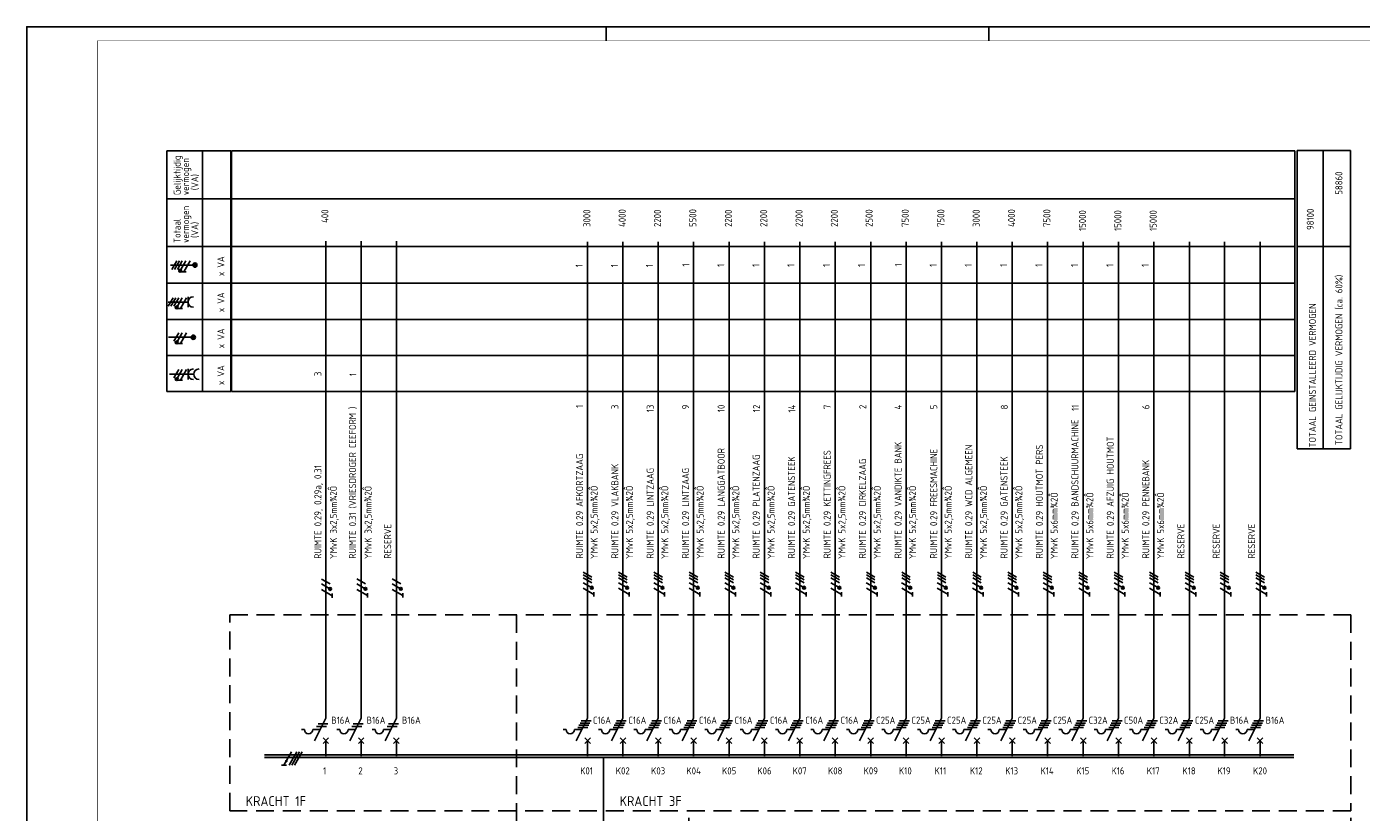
# Model space of a CAD drawing. Header units: millimetres. Extents: x 0 to 841, y 0 to 594.
# Tile 2 of 4: x 0 to 472, y 316 to 594. Entities that reach past the tile are written whole.
import ezdxf
from ezdxf.enums import TextEntityAlignment as Align

# ---------------------------------------------------------------- set-up
doc = ezdxf.new("R2010")
doc.units = ezdxf.units.MM
doc.linetypes.add('HIDDEN', pattern=[9.525, 6.35, -3.175])
doc.layers.get('0').update_dxf_attribs({"linetype": 'CONTINUOUS'})
for name, color, linetype in [('1', 7, 'CONTINUOUS'), ('40', 1, 'CONTINUOUS'), ('70', 1, 'CONTINUOUS'), ('71', 2, 'CONTINUOUS'), ('73', 4, 'CONTINUOUS'), ('EL$2B---_KADER', 4, 'CONTINUOUS'), ('LIJN018', 210, 'CONTINUOUS'), ('LIJN025', 10, 'CONTINUOUS'), ('LIJN035', 50, 'CONTINUOUS'), ('LIJN050', 90, 'CONTINUOUS'), ('TEKST25', 10, 'CONTINUOUS'), ('TEKST35', 50, 'CONTINUOUS'), ('TEKST50', 90, 'CONTINUOUS')]:
    doc.layers.add(name, color=color, linetype=linetype)
doc.styles.add('5_0', font='iso.shx')
doc.styles.add('ISO', font='ISO.SHX')
doc.styles.add('NEN', font='iso.shx')
doc.styles.add('ROMAND', font='romand')

# ---------------------------------------------------------------- blocks, each defined once
blk = doc.blocks.new('A1')
at = {"layer": 'LIJN025'}
for p, q in [((205, 589), (205, 594)), ((340.5, 589), (340.5, 594))]:
    blk.add_line(p, q, dxfattribs=at)
blk.add_lwpolyline([(0, 0), (0, 594), (841, 594), (841, 0)], close=True, dxfattribs=at)
at = {"layer": 'LIJN050', "const_width": 0.2}
blk.add_lwpolyline([(836, 5), (836, 589), (25, 589), (25, 5)], close=True, dxfattribs=at)
at = {"layer": 'TEKST25', "style": 'ROMAND', "width": 2.899115}
blk.add_attdef('STATUS', text='', height=2.5, dxfattribs=at).set_placement((795, 71.5), (834, 71.5), align=Align.FIT)
at = {"layer": 'TEKST25', "style": 'ISO'}
for tag, p in [('E', (796.25, 66)), ('NAAM-E', (807.75, 66)), ('DATUM-E', (826, 66)), ('D', (796.25, 61)), ('NAAM-D', (807.75, 61)), ('DATUM-D', (826, 61)), ('C', (796.25, 56)), ('NAAM-C', (807.75, 56)), ('DATUM-C', (826, 56)), ('B', (796.25, 51)), ('NAAM-B', (807.75, 51)), ('DATUM-B', (826, 51)), ('A', (796.25, 46)), ('NAAM-A', (807.75, 46)), ('DATUM-A', (826, 46))]:
    blk.add_attdef(tag, text='', height=2.5, dxfattribs=at).set_placement(p, align=Align.CENTER)
for tag, p in [('DATUM', (673.75, 36.25)), ('SCHAAL', (709, 36.25)), ('GETEKEND', (739.25, 36.25)), ('GECONTOL.', (774, 36.25)), ('FORMAAT', (804.25, 28.25))]:
    blk.add_attdef(tag, p, '', height=2.5, dxfattribs=at)
at = {"layer": 'TEKST35', "style": 'ISO'}
for tag, p in [('PROJECT', (675.5, 72.5)), ('PLAATS', (675.5, 63.5)), ('INSTALLATIE-REGEL1', (675.5, 52.5)), ('INSTALLATIE-REGEL2', (675.5, 43.5))]:
    blk.add_attdef(tag, p, '', height=4, dxfattribs=at)
blk.add_attdef('PROJ.NR.', text='', height=4, dxfattribs=at).set_placement((822, 23), align=Align.CENTER)
at = {"layer": 'TEKST50', "style": 'ISO'}
blk.add_attdef('FILE-NAAM', text='', height=5, dxfattribs=at).set_placement((814.5, 7.5), align=Align.CENTER)
blk = doc.blocks.new('TTOTVERM')
at = {"layer": '40', "style": 'NEN'}
for s, p in [('TOTAAL GELIJKTIJDIG VERMOGEN (ca. 60%)', (15.91, -76.18)), ('TOTAAL GEINSTALLEERD VERMOGEN', (6.52, -81.68))]:
    blk.add_text(s, height=2.5, rotation=90, dxfattribs=at).set_placement(p, align=Align.CENTER)

msp = doc.modelspace()

# ---------------------------------------------------------------- linework, layer by layer
at = {"color": 10}
for p, q in [((93.75, 337.19), (91.04, 332.51)), ((95.62, 337.19), (92.92, 332.51)), ((96.56, 337.19), (93.86, 332.51)), ((96.56, 337.19), (93.86, 332.51)), ((97.5, 337.19), (94.79, 332.51)), ((91.98, 332.51), (90.11, 332.51))]:
    msp.add_line(p, q, dxfattribs=at)
msp.add_line((96.56, 337.19), (93.86, 332.51))
at = {"color": 10, "const_width": 0.469}
msp.add_lwpolyline([(92.06, 333.79, 1), (91.65, 334.03, 1)], format="xyb", close=True, dxfattribs=at)
at = {"layer": '1', "color": 1}
for p, q in [((53.07, 511.02), (51.32, 507.98)), ((54.07, 511.02), (52.32, 507.98)), ((55.07, 511.02), (53.32, 507.98)), ((56.32, 511.02), (54.6, 508.03)), ((57.82, 511.02), (55.64, 507.23)), ((51.8, 498.02), (50.05, 494.98)), ((52.8, 498.02), (51.05, 494.98)), ((53.8, 498.02), (52.05, 494.98)), ((55.05, 498.02), (53.33, 495.03)), ((56.55, 498.02), (54.37, 494.23)), ((53.8, 485.62), (52.05, 482.58)), ((55.05, 485.62), (53.33, 482.63)), ((56.55, 485.62), (54.37, 481.83)), ((53.8, 472.62), (52.05, 469.58)), ((55.05, 472.62), (53.33, 469.63)), ((56.55, 472.62), (54.37, 468.83)), ((107.37, 396.63), (104.33, 398.38)), ((119.87, 396.67), (116.83, 398.42)), ((132.37, 396.67), (129.33, 398.42)), ((199.88, 395.35), (196.9, 397.08)), ((199.96, 399.07), (196.93, 400.82)), ((199.96, 398.07), (196.93, 399.82)), ((199.96, 397.07), (196.93, 398.82)), ((212.38, 395.35), (209.4, 397.08)), ((212.46, 399.07), (209.43, 400.82)), ((212.46, 398.07), (209.43, 399.82)), ((212.46, 397.07), (209.43, 398.82)), ((224.88, 395.35), (221.9, 397.08)), ((224.96, 399.07), (221.93, 400.82)), ((224.96, 398.07), (221.93, 399.82)), ((224.96, 397.07), (221.93, 398.82)), ((237.38, 395.35), (234.4, 397.08)), ((237.46, 399.07), (234.43, 400.82)), ((237.46, 398.07), (234.43, 399.82)), ((237.46, 397.07), (234.43, 398.82)), ((249.98, 395.35), (247, 397.08)), ((250.06, 399.07), (247.03, 400.82)), ((250.06, 398.07), (247.03, 399.82)), ((250.06, 397.07), (247.03, 398.82)), ((262.48, 395.35), (259.5, 397.08)), ((262.56, 399.07), (259.53, 400.82)), ((262.56, 398.07), (259.53, 399.82)), ((262.56, 397.07), (259.53, 398.82)), ((274.98, 395.35), (272, 397.08)), ((275.06, 399.07), (272.03, 400.82)), ((275.06, 398.07), (272.03, 399.82)), ((275.06, 397.07), (272.03, 398.82)), ((287.48, 395.35), (284.5, 397.08)), ((287.56, 399.07), (284.53, 400.82)), ((287.56, 398.07), (284.53, 399.82)), ((287.56, 397.07), (284.53, 398.82)), ((300.08, 395.35), (297.1, 397.08)), ((300.16, 399.07), (297.13, 400.82)), ((300.16, 398.07), (297.13, 399.82)), ((300.16, 397.07), (297.13, 398.82)), ((312.58, 395.35), (309.6, 397.08)), ((312.66, 399.07), (309.63, 400.82)), ((312.66, 398.07), (309.63, 399.82)), ((312.66, 397.07), (309.63, 398.82)), ((325.18, 395.35), (322.2, 397.08)), ((325.26, 399.07), (322.23, 400.82)), ((325.26, 398.07), (322.23, 399.82)), ((325.26, 397.07), (322.23, 398.82)), ((337.68, 395.35), (334.7, 397.08)), ((337.76, 399.07), (334.73, 400.82)), ((337.76, 398.07), (334.73, 399.82)), ((337.76, 397.07), (334.73, 398.82)), ((350.18, 395.35), (347.2, 397.08)), ((350.26, 399.07), (347.23, 400.82)), ((350.26, 398.07), (347.23, 399.82)), ((350.26, 397.07), (347.23, 398.82)), ((362.68, 395.35), (359.7, 397.08)), ((362.76, 399.07), (359.73, 400.82)), ((362.76, 398.07), (359.73, 399.82)), ((362.76, 397.07), (359.73, 398.82)), ((375.28, 395.35), (372.3, 397.08)), ((375.36, 399.07), (372.33, 400.82)), ((375.36, 398.07), (372.33, 399.82)), ((375.36, 397.07), (372.33, 398.82)), ((387.78, 395.35), (384.8, 397.08)), ((387.86, 399.07), (384.83, 400.82)), ((387.86, 398.07), (384.83, 399.82)), ((387.86, 397.07), (384.83, 398.82)), ((400.28, 395.35), (397.3, 397.08)), ((400.36, 399.07), (397.33, 400.82)), ((400.36, 398.07), (397.33, 399.82)), ((400.36, 397.07), (397.33, 398.82)), ((412.88, 395.35), (409.9, 397.08)), ((412.96, 399.07), (409.93, 400.82)), ((412.96, 398.07), (409.93, 399.82)), ((412.96, 397.07), (409.93, 398.82)), ((425.28, 395.35), (422.3, 397.08)), ((425.36, 399.07), (422.33, 400.82)), ((425.36, 398.07), (422.33, 399.82)), ((425.36, 397.07), (422.33, 398.82)), ((437.88, 395.35), (434.9, 397.08)), ((437.96, 399.07), (434.93, 400.82)), ((437.96, 398.07), (434.93, 399.82)), ((437.96, 397.07), (434.93, 398.82)), ((107.29, 394.9), (104.3, 396.63)), ((108.12, 392.47), (104.33, 394.65)), ((119.79, 394.95), (116.8, 396.68)), ((120.62, 392.51), (116.83, 394.7)), ((132.29, 394.95), (129.3, 396.68)), ((133.12, 392.51), (129.33, 394.7)), ((200.71, 392.91), (196.92, 395.1)), ((213.21, 392.91), (209.42, 395.1)), ((225.71, 392.91), (221.92, 395.1)), ((238.21, 392.91), (234.42, 395.1)), ((250.81, 392.91), (247.02, 395.1)), ((263.31, 392.91), (259.52, 395.1)), ((275.81, 392.91), (272.02, 395.1)), ((288.31, 392.91), (284.52, 395.1)), ((300.91, 392.91), (297.12, 395.1)), ((313.41, 392.91), (309.62, 395.1)), ((326.01, 392.91), (322.22, 395.1)), ((338.51, 392.91), (334.72, 395.1)), ((351.01, 392.91), (347.22, 395.1)), ((363.51, 392.91), (359.72, 395.1)), ((376.11, 392.91), (372.32, 395.1)), ((388.61, 392.91), (384.82, 395.1)), ((401.11, 392.91), (397.32, 395.1)), ((413.71, 392.91), (409.92, 395.1)), ((426.11, 392.91), (422.32, 395.1)), ((438.71, 392.91), (434.92, 395.1))]:
    msp.add_line(p, q, dxfattribs=at)
at = {"layer": '1', "color": 2}
for p, q in [((97.25, 345.11), (98.25, 345.11)), ((101.25, 345.11), (103.83, 345.11)), ((101.83, 341.11), (105.85, 349.15)), ((109.75, 345.11), (110.75, 345.11)), ((113.75, 345.11), (116.33, 345.11)), ((114.33, 341.11), (118.35, 349.15)), ((122.25, 345.11), (123.25, 345.11)), ((126.25, 345.11), (128.83, 345.11)), ((126.83, 341.11), (130.85, 349.15)), ((189.85, 345.11), (190.85, 345.11)), ((193.85, 345.11), (196.43, 345.11)), ((194.43, 341.11), (198.45, 349.15)), ((202.35, 345.11), (203.35, 345.11)), ((206.35, 345.11), (208.93, 345.11)), ((206.93, 341.11), (210.95, 349.15)), ((214.85, 345.11), (215.85, 345.11)), ((218.85, 345.11), (221.43, 345.11)), ((219.43, 341.11), (223.45, 349.15)), ((227.35, 345.11), (228.35, 345.11)), ((231.35, 345.11), (233.93, 345.11)), ((231.93, 341.11), (235.95, 349.15)), ((239.95, 345.11), (240.95, 345.11)), ((243.95, 345.11), (246.53, 345.11)), ((244.53, 341.11), (248.55, 349.15)), ((252.45, 345.11), (253.45, 345.11)), ((256.45, 345.11), (259.03, 345.11)), ((257.03, 341.11), (261.05, 349.15)), ((264.95, 345.11), (265.95, 345.11)), ((268.95, 345.11), (271.53, 345.11)), ((269.53, 341.11), (273.55, 349.15)), ((277.45, 345.11), (278.45, 345.11)), ((281.45, 345.11), (284.03, 345.11)), ((282.03, 341.11), (286.05, 349.15)), ((290.05, 345.11), (291.05, 345.11)), ((294.05, 345.11), (296.63, 345.11)), ((294.63, 341.11), (298.65, 349.15)), ((302.55, 345.11), (303.55, 345.11)), ((306.55, 345.11), (309.13, 345.11)), ((307.13, 341.11), (311.15, 349.15)), ((315.15, 345.11), (316.15, 345.11)), ((319.15, 345.11), (321.73, 345.11)), ((319.73, 341.11), (323.75, 349.15)), ((327.65, 345.11), (328.65, 345.11)), ((331.65, 345.11), (334.23, 345.11)), ((332.23, 341.11), (336.25, 349.15)), ((340.15, 345.11), (341.15, 345.11)), ((344.15, 345.11), (346.73, 345.11)), ((344.73, 341.11), (348.75, 349.15)), ((352.65, 345.11), (353.65, 345.11)), ((356.65, 345.11), (359.23, 345.11)), ((357.23, 341.11), (361.25, 349.15)), ((365.25, 345.11), (366.25, 345.11)), ((369.25, 345.11), (371.83, 345.11)), ((369.83, 341.11), (373.85, 349.15)), ((377.75, 345.11), (378.75, 345.11)), ((381.75, 345.11), (384.33, 345.11)), ((382.33, 341.11), (386.35, 349.15)), ((390.25, 345.11), (391.25, 345.11)), ((394.25, 345.11), (396.83, 345.11)), ((394.83, 341.11), (398.85, 349.15)), ((402.85, 345.11), (403.85, 345.11)), ((406.85, 345.11), (409.43, 345.11)), ((407.43, 341.11), (411.45, 349.15)), ((415.25, 345.11), (416.25, 345.11)), ((419.25, 345.11), (421.83, 345.11)), ((419.83, 341.11), (423.85, 349.15)), ((427.85, 345.11), (428.85, 345.11)), ((431.85, 345.11), (434.43, 345.11)), ((432.43, 341.11), (436.45, 349.15))]:
    msp.add_line(p, q, dxfattribs=at)
at = {"layer": '1', "color": 1}
for centre in [(54.35, 507.59), (53.08, 494.59), (53.08, 482.19), (53.08, 469.19), (107.37, 394.88), (119.87, 394.92), (132.37, 394.92), (199.96, 395.32), (212.46, 395.32), (224.96, 395.32), (237.46, 395.32), (250.06, 395.32), (262.56, 395.32), (275.06, 395.32), (287.56, 395.32), (300.16, 395.32), (312.66, 395.32), (325.26, 395.32), (337.76, 395.32), (350.26, 395.32), (362.76, 395.32), (375.36, 395.32), (387.86, 395.32), (400.36, 395.32), (412.96, 395.32), (425.36, 395.32), (437.96, 395.32)]:
    msp.add_circle(centre, 0.5, dxfattribs=at)
at = {"layer": '1', "color": 2}
for centre in [(99.75, 345.11), (112.25, 345.11), (124.75, 345.11), (192.35, 345.11), (204.85, 345.11), (217.35, 345.11), (229.85, 345.11), (242.45, 345.11), (254.95, 345.11), (267.45, 345.11), (279.95, 345.11), (292.55, 345.11), (305.05, 345.11), (317.65, 345.11), (330.15, 345.11), (342.65, 345.11), (355.15, 345.11), (367.75, 345.11), (380.25, 345.11), (392.75, 345.11), (405.35, 345.11), (417.75, 345.11), (430.35, 345.11)]:
    msp.add_arc(centre, 1.5, 180, 0, dxfattribs=at)
at = {"layer": '70'}
for p, q in [((56.41, 507.23), (54.86, 507.23)), ((55.14, 494.23), (53.59, 494.23)), ((55.14, 481.83), (53.59, 481.83)), ((55.14, 468.83), (53.59, 468.83)), ((108.11, 391.75), (108.11, 393.31)), ((120.61, 391.8), (120.61, 393.35)), ((133.11, 391.8), (133.11, 393.35)), ((200.7, 392.2), (200.7, 393.75)), ((213.2, 392.2), (213.2, 393.75)), ((225.7, 392.2), (225.7, 393.75)), ((238.2, 392.2), (238.2, 393.75)), ((250.8, 392.2), (250.8, 393.75)), ((263.3, 392.2), (263.3, 393.75)), ((275.8, 392.2), (275.8, 393.75)), ((288.3, 392.2), (288.3, 393.75)), ((300.9, 392.2), (300.9, 393.75)), ((313.4, 392.2), (313.4, 393.75)), ((326, 392.2), (326, 393.75)), ((338.5, 392.2), (338.5, 393.75)), ((351, 392.2), (351, 393.75)), ((363.5, 392.2), (363.5, 393.75)), ((376.1, 392.2), (376.1, 393.75)), ((388.6, 392.2), (388.6, 393.75)), ((401.1, 392.2), (401.1, 393.75)), ((413.7, 392.2), (413.7, 393.75)), ((426.1, 392.2), (426.1, 393.75)), ((438.7, 392.2), (438.7, 393.75)), ((102.58, 346.11), (106.08, 346.11)), ((103.08, 347.11), (106.58, 347.11)), ((115.08, 346.11), (118.58, 346.11)), ((115.58, 347.11), (119.08, 347.11)), ((127.58, 346.11), (131.08, 346.11)), ((128.08, 347.11), (131.58, 347.11)), ((195.05, 345.86), (198.55, 345.86)), ((195.43, 346.61), (198.93, 346.61)), ((195.8, 347.36), (199.3, 347.36)), ((196.18, 348.11), (199.68, 348.11)), ((207.55, 345.86), (211.05, 345.86)), ((207.93, 346.61), (211.43, 346.61)), ((208.3, 347.36), (211.8, 347.36)), ((208.68, 348.11), (212.18, 348.11)), ((220.05, 345.86), (223.55, 345.86)), ((220.43, 346.61), (223.93, 346.61)), ((220.8, 347.36), (224.3, 347.36)), ((221.18, 348.11), (224.68, 348.11)), ((232.55, 345.86), (236.05, 345.86)), ((232.93, 346.61), (236.43, 346.61)), ((233.3, 347.36), (236.8, 347.36)), ((233.68, 348.11), (237.18, 348.11)), ((245.15, 345.86), (248.65, 345.86)), ((245.53, 346.61), (249.03, 346.61)), ((245.9, 347.36), (249.4, 347.36)), ((246.28, 348.11), (249.78, 348.11)), ((257.65, 345.86), (261.15, 345.86)), ((258.03, 346.61), (261.53, 346.61)), ((258.4, 347.36), (261.9, 347.36)), ((258.78, 348.11), (262.28, 348.11)), ((270.15, 345.86), (273.65, 345.86)), ((270.53, 346.61), (274.03, 346.61)), ((270.9, 347.36), (274.4, 347.36)), ((271.28, 348.11), (274.78, 348.11)), ((282.65, 345.86), (286.15, 345.86)), ((283.03, 346.61), (286.53, 346.61)), ((283.4, 347.36), (286.9, 347.36)), ((283.78, 348.11), (287.28, 348.11)), ((295.25, 345.86), (298.75, 345.86)), ((295.63, 346.61), (299.13, 346.61)), ((296, 347.36), (299.5, 347.36)), ((296.38, 348.11), (299.88, 348.11)), ((307.75, 345.86), (311.25, 345.86)), ((308.13, 346.61), (311.63, 346.61)), ((308.5, 347.36), (312, 347.36)), ((308.88, 348.11), (312.38, 348.11)), ((320.35, 345.86), (323.85, 345.86)), ((320.73, 346.61), (324.23, 346.61)), ((321.1, 347.36), (324.6, 347.36)), ((321.48, 348.11), (324.98, 348.11)), ((332.85, 345.86), (336.35, 345.86)), ((333.23, 346.61), (336.73, 346.61)), ((333.6, 347.36), (337.1, 347.36)), ((333.98, 348.11), (337.48, 348.11)), ((345.35, 345.86), (348.85, 345.86)), ((345.73, 346.61), (349.23, 346.61)), ((346.1, 347.36), (349.6, 347.36)), ((346.48, 348.11), (349.98, 348.11)), ((357.85, 345.86), (361.35, 345.86)), ((358.23, 346.61), (361.73, 346.61)), ((358.6, 347.36), (362.1, 347.36)), ((358.98, 348.11), (362.48, 348.11)), ((370.45, 345.86), (373.95, 345.86)), ((370.83, 346.61), (374.33, 346.61)), ((371.2, 347.36), (374.7, 347.36)), ((371.58, 348.11), (375.08, 348.11)), ((382.95, 345.86), (386.45, 345.86)), ((383.33, 346.61), (386.83, 346.61)), ((383.7, 347.36), (387.2, 347.36)), ((384.08, 348.11), (387.58, 348.11)), ((395.45, 345.86), (398.95, 345.86)), ((395.83, 346.61), (399.33, 346.61)), ((396.2, 347.36), (399.7, 347.36)), ((396.58, 348.11), (400.08, 348.11)), ((408.05, 345.86), (411.55, 345.86)), ((408.43, 346.61), (411.93, 346.61)), ((408.8, 347.36), (412.3, 347.36)), ((409.18, 348.11), (412.68, 348.11)), ((420.45, 345.86), (423.95, 345.86)), ((420.83, 346.61), (424.33, 346.61)), ((421.2, 347.36), (424.7, 347.36)), ((421.58, 348.11), (425.08, 348.11)), ((433.05, 345.86), (436.55, 345.86)), ((433.43, 346.61), (436.93, 346.61)), ((433.8, 347.36), (437.3, 347.36)), ((434.18, 348.11), (437.68, 348.11))]:
    msp.add_line(p, q, dxfattribs=at)
at = {"layer": '70', "const_width": 0.5}
for points in [[(54.1, 507.59, 1), (54.6, 507.59, 1)], [(52.83, 494.59, 1), (53.33, 494.59, 1)], [(52.83, 482.19, 1), (53.33, 482.19, 1)], [(52.83, 469.19, 1), (53.33, 469.19, 1)], [(107.37, 395.13, 1), (107.37, 394.63, 1)], [(119.87, 395.17, 1), (119.87, 394.67, 1)], [(132.37, 395.17, 1), (132.37, 394.67, 1)], [(199.96, 395.57, 1), (199.96, 395.07, 1)], [(212.46, 395.57, 1), (212.46, 395.07, 1)], [(224.96, 395.57, 1), (224.96, 395.07, 1)], [(237.46, 395.57, 1), (237.46, 395.07, 1)], [(250.06, 395.57, 1), (250.06, 395.07, 1)], [(262.56, 395.57, 1), (262.56, 395.07, 1)], [(275.06, 395.57, 1), (275.06, 395.07, 1)], [(287.56, 395.57, 1), (287.56, 395.07, 1)], [(300.16, 395.57, 1), (300.16, 395.07, 1)], [(312.66, 395.57, 1), (312.66, 395.07, 1)], [(325.26, 395.57, 1), (325.26, 395.07, 1)], [(337.76, 395.57, 1), (337.76, 395.07, 1)], [(350.26, 395.57, 1), (350.26, 395.07, 1)], [(362.76, 395.57, 1), (362.76, 395.07, 1)], [(375.36, 395.57, 1), (375.36, 395.07, 1)], [(387.86, 395.57, 1), (387.86, 395.07, 1)], [(400.36, 395.57, 1), (400.36, 395.07, 1)], [(412.96, 395.57, 1), (412.96, 395.07, 1)], [(425.36, 395.57, 1), (425.36, 395.07, 1)], [(437.96, 395.57, 1), (437.96, 395.07, 1)]]:
    msp.add_lwpolyline(points, format="xyb", close=True, dxfattribs=at)
at = {"layer": '71'}
for p, q in [((50.01, 496.49), (57.1, 496.49)), ((57.1, 494.61), (57.1, 498.37)), ((57.1, 469.03), (57.1, 472.79)), ((50.5, 470.91), (59.1, 470.91)), ((104.85, 340.11), (106.85, 342.11)), ((106.85, 340.11), (104.85, 342.11)), ((117.35, 340.11), (119.35, 342.11)), ((119.35, 340.11), (117.35, 342.11)), ((129.85, 340.11), (131.85, 342.11)), ((131.85, 340.11), (129.85, 342.11)), ((199.45, 340.11), (197.45, 342.11)), ((197.45, 340.11), (199.45, 342.11)), ((209.95, 340.11), (211.95, 342.11)), ((211.95, 340.11), (209.95, 342.11)), ((222.45, 340.11), (224.45, 342.11)), ((224.45, 340.11), (222.45, 342.11)), ((234.95, 340.11), (236.95, 342.11)), ((236.95, 340.11), (234.95, 342.11)), ((247.55, 340.11), (249.55, 342.11)), ((249.55, 340.11), (247.55, 342.11)), ((260.05, 340.11), (262.05, 342.11)), ((262.05, 340.11), (260.05, 342.11)), ((272.55, 340.11), (274.55, 342.11)), ((274.55, 340.11), (272.55, 342.11)), ((285.05, 340.11), (287.05, 342.11)), ((287.05, 340.11), (285.05, 342.11)), ((299.65, 340.11), (297.65, 342.11)), ((297.65, 340.11), (299.65, 342.11)), ((312.15, 340.11), (310.15, 342.11)), ((310.15, 340.11), (312.15, 342.11)), ((324.75, 340.11), (322.75, 342.11)), ((322.75, 340.11), (324.75, 342.11)), ((337.25, 340.11), (335.25, 342.11)), ((335.25, 340.11), (337.25, 342.11)), ((349.75, 340.11), (347.75, 342.11)), ((347.75, 340.11), (349.75, 342.11)), ((362.25, 340.11), (360.25, 342.11)), ((360.25, 340.11), (362.25, 342.11)), ((372.85, 340.11), (374.85, 342.11)), ((374.85, 340.11), (372.85, 342.11)), ((385.35, 340.11), (387.35, 342.11)), ((387.35, 340.11), (385.35, 342.11)), ((397.85, 340.11), (399.85, 342.11)), ((399.85, 340.11), (397.85, 342.11)), ((412.45, 340.11), (410.45, 342.11)), ((410.45, 340.11), (412.45, 342.11)), ((424.85, 340.11), (422.85, 342.11)), ((422.85, 340.11), (424.85, 342.11)), ((435.45, 340.11), (437.45, 342.11)), ((437.45, 340.11), (435.45, 342.11))]:
    msp.add_line(p, q, dxfattribs=at)
for centre, radius in [((59.5, 509.58), 0.75), ((59.5, 509.58), 0.5), ((59.5, 509.58), 0.25), ((58.93, 484), 0.75), ((58.93, 484), 0.5), ((58.93, 484), 0.25)]:
    msp.add_circle(centre, radius, dxfattribs=at)
for centre in [(58.98, 496.49), (58.98, 470.91), (60.98, 470.91)]:
    msp.add_arc(centre, 1.88, 90, 270, dxfattribs=at)
at = {"layer": '73'}
for p, q in [((84.12, 336.13), (448.38, 336.13)), ((84.12, 335.13), (448.38, 335.13))]:
    msp.add_line(p, q, dxfattribs=at)
msp.add_solid([(448.38, 335.13), (448.38, 336.13), (84.12, 335.13), (84.12, 336.13)], dxfattribs=at)
at = {"layer": 'LIJN018', "color": 9, "linetype": 'Continuous'}
for p, q in [((72.51, 550.08), (448.72, 550.08)), ((72.51, 464.83), (72.51, 550.08)), ((72.51, 533.08), (448.72, 533.08)), ((72.51, 516.11), (448.72, 516.11)), ((72.51, 503.11), (448.72, 503.11)), ((72.51, 490.33), (448.72, 490.33)), ((72.51, 477.53), (448.72, 477.53)), ((72.51, 464.83), (448.72, 464.83))]:
    msp.add_line(p, q, dxfattribs=at)
at = {"layer": 'LIJN018', "color": 9}
msp.add_line((448.72, 464.83), (448.72, 550.08), dxfattribs=at)
at = {"layer": 'LIJN025', "linetype": 'Continuous'}
for p, q in [((49.53, 464.83), (49.53, 550.08)), ((49.53, 550.08), (72.21, 550.08)), ((62.21, 464.83), (62.21, 550.08)), ((72.21, 464.83), (72.21, 550.08)), ((449.59, 444.49), (449.59, 550.11)), ((449.59, 550.11), (468.38, 550.11)), ((458.76, 444.66), (458.76, 549.95)), ((468.38, 444.49), (468.38, 550.11)), ((49.53, 533.08), (72.21, 533.08)), ((49.53, 516.11), (72.21, 516.11)), ((449.59, 516.11), (468.38, 516.11)), ((49.53, 503.11), (72.21, 503.11)), ((49.53, 490.34), (72.21, 490.34)), ((49.53, 477.53), (72.21, 477.53)), ((49.53, 464.83), (72.21, 464.83)), ((449.59, 444.49), (468.38, 444.49))]:
    msp.add_line(p, q, dxfattribs=at)
at = {"layer": 'LIJN025', "linetype": 'HIDDEN'}
for p, q in [((71.85, 385.7), (468.5, 385.7)), ((71.85, 316.3), (71.85, 385.7)), ((173.37, 385.7), (173.37, 316.3)), ((468.5, 385.7), (468.5, 316.3)), ((468.5, 316.3), (71.85, 316.3)), ((173.29, 254.05), (173.29, 316.3)), ((234.28, 183.65), (234.28, 316.3)), ((468.5, 183.65), (468.5, 316.3))]:
    msp.add_line(p, q, dxfattribs=at)
at = {"layer": 'LIJN035'}
for p, q in [((105.85, 349.15), (105.85, 518.05)), ((118.35, 349.15), (118.35, 518.05)), ((130.85, 349.15), (130.85, 518.05)), ((198.45, 349.15), (198.45, 517.75)), ((210.95, 349.15), (210.95, 517.75)), ((223.45, 349.15), (223.45, 517.75)), ((235.95, 349.15), (235.95, 517.75)), ((248.55, 349.15), (248.55, 517.75)), ((261.05, 349.15), (261.05, 517.75)), ((273.55, 349.15), (273.55, 517.75)), ((286.05, 349.15), (286.05, 517.75)), ((298.65, 349.15), (298.65, 517.75)), ((311.15, 349.15), (311.15, 517.75)), ((323.75, 349.15), (323.75, 517.75)), ((336.25, 349.15), (336.25, 517.75)), ((348.75, 349.15), (348.75, 517.75)), ((361.25, 349.15), (361.25, 517.75)), ((373.85, 349.15), (373.85, 517.75)), ((386.35, 349.15), (386.35, 517.75)), ((398.85, 349.15), (398.85, 517.75)), ((411.45, 349.15), (411.45, 517.75)), ((423.85, 349.15), (423.85, 517.75)), ((436.45, 349.15), (436.45, 517.75)), ((59, 509.58), (50.93, 509.58)), ((58.43, 484), (50.23, 484)), ((105.85, 335.7), (105.85, 341.2)), ((118.35, 335.7), (118.35, 341.2)), ((130.85, 335.7), (130.85, 341.2)), ((198.45, 335.7), (198.45, 341.2)), ((210.95, 335.7), (210.95, 341.2)), ((223.45, 335.7), (223.45, 341.2)), ((235.95, 335.7), (235.95, 341.2)), ((248.55, 335.7), (248.55, 341.2)), ((261.05, 335.7), (261.05, 341.2)), ((273.55, 335.7), (273.55, 341.2)), ((286.05, 335.7), (286.05, 341.2)), ((298.65, 335.7), (298.65, 341.2)), ((311.15, 335.7), (311.15, 341.2)), ((323.75, 335.7), (323.75, 341.2)), ((336.25, 335.7), (336.25, 341.2)), ((348.75, 335.7), (348.75, 341.2)), ((361.25, 335.7), (361.25, 341.2)), ((373.85, 335.7), (373.85, 341.2)), ((386.35, 335.7), (386.35, 341.2)), ((398.85, 335.7), (398.85, 341.2)), ((411.45, 335.7), (411.45, 341.2)), ((423.85, 335.7), (423.85, 341.2)), ((436.45, 335.7), (436.45, 341.2))]:
    msp.add_line(p, q, dxfattribs=at)
at = {"layer": 'LIJN035', "color": 90}
msp.add_line((204.14, 303.68), (204.14, 335.2), dxfattribs=at)

# ---------------------------------------------------------------- block references
at = {"layer": 'EL$2B---_KADER'}
msp.add_blockref('A1', (0, 0), dxfattribs=at)
at = {"layer": 'LIJN025'}
msp.add_blockref('TTOTVERM', (449.68, 552.16), dxfattribs=at)

# ---------------------------------------------------------------- texts
at = {"layer": '40', "linetype": 'Continuous', "style": 'NEN'}
for s, p in [('Gelijktijdig', (54.46, 534.33)), ('vermogen', (57.46, 534.33)), ('(VA)', (60.71, 536.08)), ('vermogen', (57.46, 517.41)), ('Totaal', (54.46, 517.41)), ('(VA)', (60.71, 519.16)), ('x VA', (69.96, 505.67)), ('x VA', (69.96, 492.89)), ('x VA', (69.96, 480.11)), ('x VA', (69.96, 467.09))]:
    msp.add_text(s, height=2.5, rotation=90, dxfattribs=at).set_placement(p)
at = {"layer": '40', "style": 'NEN'}
for s, p in [('58860', (465.57, 538.6)), ('98100', (455.45, 525.78))]:
    msp.add_text(s, height=2.5, rotation=90, dxfattribs=at).set_placement(p, align=Align.CENTER)
for s, p in [(' 3000', (199.43, 521.64)), (' 4000', (211.93, 521.64)), (' 2200', (224.43, 521.64)), (' 5500', (236.93, 521.64)), (' 2200', (249.53, 521.64)), (' 2200', (262.03, 521.64)), (' 2200', (274.53, 521.64)), (' 2200', (287.03, 521.64)), (' 2500', (299.33, 521.64)), (' 7500', (312.13, 521.64)), (' 7500', (324.73, 521.64)), (' 3000', (337.23, 521.64)), (' 4000', (349.73, 521.64)), (' 7500', (362.23, 521.64)), ('15000', (374.83, 521.64)), ('15000', (387.33, 521.64)), ('15000', (399.83, 521.64)), ('  400', (106.78, 521.64)), ('1', (196.73, 508.84)), ('1', (209.23, 508.84)), ('1', (221.63, 508.84)), ('1', (234.48, 509.04)), ('1', (246.83, 508.94)), ('1', (259.23, 508.94)), ('1', (271.63, 508.94)), ('1', (284.23, 508.94)), ('1', (296.63, 508.94)), ('1', (309.68, 509.04)), ('1', (322.03, 508.94)), ('1', (334.43, 508.94)), ('1', (346.93, 508.94)), ('1', (359.43, 508.94)), ('1', (372.03, 508.94)), ('1', (384.53, 508.94)), ('1', (397.03, 508.94)), ('3', (104.28, 470.24)), ('RUIMTE 0.31 (VRIESDROGER CEEFORM )', (116.54, 405.54)), ('1', (116.69, 470.24)), ('RUIMTE 0.29 BANDSCHUURMACHINE', (372.18, 405.64)), ('RUIMTE 0.29 AFZUIG HOUTMOT', (384.68, 405.64)), ('RUIMTE 0.29 LANGGATBOOR', (246.98, 405.64)), ('RUIMTE 0.29 KETTINGFREES', (284.48, 405.64)), ('RUIMTE 0.29 VANDIKTE BANK', (309.58, 405.64)), ('RUIMTE 0.29 FREESMACHINE', (322.18, 405.64)), ('RUIMTE 0.29 WCD ALGEMEEN', (334.58, 405.64)), ('RUIMTE 0.29 HOUTMOT PERS', (359.58, 405.64)), ('RUIMTE 0.29 AFKORTZAAG', (196.88, 405.64)), ('RUIMTE 0.29 PLATENZAAG', (259.38, 405.64)), ('RUIMTE 0.29 GATENSTEEK', (271.88, 405.64)), ('RUIMTE 0.29 CIRKELZAAG', (296.98, 405.64)), ('RUIMTE 0.29 GATENSTEEK', (347.08, 405.64)), ('RUIMTE 0.29 PENNEBANK', (397.24, 405.64)), ('RUIMTE 0.29, 0.29a, 0.31', (104.28, 405.54)), ('RUIMTE 0.29 VLAKBANK', (209.38, 405.64)), ('RUIMTE 0.29 LINTZAAG', (221.88, 405.64)), ('RUIMTE 0.29 LINTZAAG', (234.38, 405.64)), (' YMvK 3x2,5mm¾2Ô', (109.78, 404.04)), (' YMvK 3x2,5mm¾2Ô', (122.04, 404.04)), (' YMvK 5x2,5mm¾2Ô', (202.03, 404.04)), (' YMvK 5x2,5mm¾2Ô', (214.53, 404.04)), (' YMvK 5x2,5mm¾2Ô', (227.03, 404.04)), (' YMvK 5x2,5mm¾2Ô', (239.53, 404.04)), (' YMvK 5x2,5mm¾2Ô', (252.13, 404.04)), (' YMvK 5x2,5mm¾2Ô', (264.63, 404.04)), (' YMvK 5x2,5mm¾2Ô', (277.13, 404.04)), (' YMvK 5x2,5mm¾2Ô', (289.73, 404.04)), (' YMvK 5x2,5mm¾2Ô', (302.23, 404.04)), (' YMvK 5x2,5mm¾2Ô', (314.73, 404.04)), (' YMvK 5x2,5mm¾2Ô', (327.33, 404.04)), (' YMvK 5x2,5mm¾2Ô', (339.83, 404.04)), (' YMvK 5x2,5mm¾2Ô', (352.33, 404.04)), (' YMvK 5x6mm¾2Ô', (364.83, 404.04)), (' YMvK 5x6mm¾2Ô', (377.43, 404.04)), (' YMvK 5x6mm¾2Ô', (389.93, 404.04)), (' YMvK 5x6mm¾2Ô', (402.49, 404.04)), ('RESERVE', (128.98, 405.54)), ('RESERVE', (409.68, 405.64)), ('RESERVE', (422.18, 405.64)), ('RESERVE', (434.68, 405.64))]:
    msp.add_text(s, height=2.5, rotation=90, dxfattribs=at).set_placement(p)
for s, p in [('1', (196.88, 460.14)), ('3', (209.38, 460.14)), ('13', (221.88, 460.14)), ('9', (234.38, 460.14)), ('10', (246.98, 460.14)), ('12', (259.48, 460.14)), ('14', (271.98, 460.14)), ('7', (284.48, 460.14)), ('2', (297.08, 460.14)), ('4', (309.58, 460.14)), ('5', (322.18, 460.14)), ('8', (347.18, 460.14)), ('11', (372.28, 460.14)), ('6', (397.28, 460.14))]:
    msp.add_text(s, height=2.5, rotation=90, dxfattribs=at).set_placement(p, align=Align.RIGHT)
for s, p in [('B16A', (107.76, 347.12)), ('B16A', (120.26, 347.12)), ('B16A', (132.76, 347.12)), ('C16A', (200.36, 347.12)), ('C16A', (212.86, 347.12)), ('C16A', (225.36, 347.12)), ('C16A', (237.86, 347.12)), ('C16A', (250.46, 347.12)), ('C16A', (262.96, 347.12)), ('C16A', (275.46, 347.12)), ('C16A', (287.96, 347.12)), ('C25A', (300.56, 347.12)), ('C25A', (313.06, 347.12)), ('C25A', (325.66, 347.12)), ('C25A', (338.16, 347.12)), ('C25A', (350.66, 347.12)), ('C25A', (363.16, 347.12)), ('C32A', (375.76, 347.12)), ('C50A', (388.26, 347.12)), ('C32A', (400.76, 347.12)), ('C25A', (413.36, 347.12)), ('B16A', (425.76, 347.12)), ('B16A', (438.36, 347.12))]:
    msp.add_text(s, height=2.5, dxfattribs=at).set_placement(p)
at = {"layer": 'TEKST25', "style": '5_0'}
for s, p in [('1', (104.85, 329.2)), ('2', (117.35, 329.2)), ('3', (129.85, 329.2)), ('K01', (195.85, 329.2)), ('K02', (208.45, 329.2)), ('K03', (220.95, 329.2)), ('K04', (233.45, 329.2)), ('K05', (246.05, 329.2)), ('K06', (258.55, 329.2)), ('K07', (271.05, 329.2)), ('K08', (283.55, 329.2)), ('K09', (296.15, 329.2)), ('K10', (308.65, 329.2)), ('K11', (321.25, 329.2)), ('K12', (333.75, 329.2)), ('K13', (346.25, 329.2)), ('K14', (358.75, 329.2)), ('K15', (371.35, 329.2)), ('K16', (383.85, 329.2)), ('K17', (396.35, 329.2)), ('K18', (408.95, 329.2)), ('K19', (421.35, 329.2)), ('K20', (433.95, 329.2))]:
    msp.add_text(s, height=2.5, dxfattribs=at).set_placement(p)
at = {"layer": 'TEKST35', "linetype": 'HIDDEN', "style": 'ISO'}
for s, p in [('KRACHT 1F', (77.52, 317.99)), ('KRACHT 3F', (209.81, 317.99))]:
    msp.add_text(s, height=3.5, dxfattribs=at).set_placement(p)

doc.saveas('drawing.dxf')
